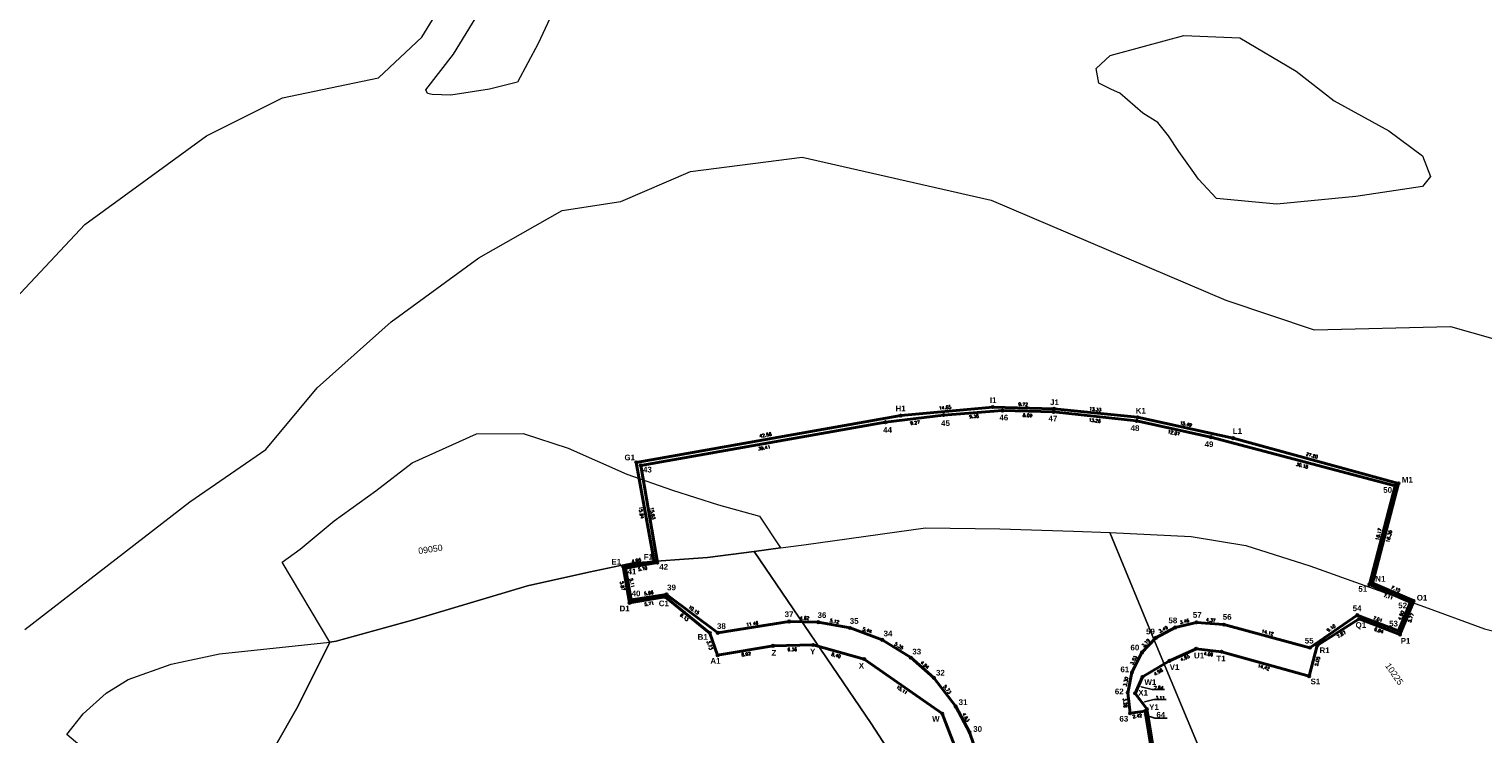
# Model space of a CAD drawing. Header units: metres. Extents: x 347609 to 404409, y 8548087 to 8605413.
# Tile 23 of 49: x 379941 to 380172, y 8571334 to 8571446. Entities that reach past the tile are written whole.
import ezdxf
from ezdxf import colors
from ezdxf.entities.mleader import LeaderData, LeaderLine
from ezdxf.enums import TextEntityAlignment as Align
from ezdxf.math import Vec2, Vec3

# ---------------------------------------------------------------- set-up
doc = ezdxf.new("R2010")
doc.units = ezdxf.units.M
for name, color, linetype in [('00_TEXTO', 7, 'Continuous'), ('manzanas', 2, 'Continuous'), ('Predios Rurales', 90, 'Continuous'), ('VERTICES', 244, 'Continuous'), ('ZR_LIMA_PSAD56_A_WGS84', 210, 'Continuous')]:
    doc.layers.add(name, color=color, linetype=linetype)
doc.layers.add('01. RIO', color=7, linetype='Continuous', lineweight=5, true_color=0x2776bb)
doc.layers.add('DISTANCIA', color=7, linetype='Continuous', lineweight=9)
doc.layers.add('LIMITES CONSTRUCTIVO 2', color=40, linetype='Continuous', true_color=0xffbf00)
doc.layers.add('Predios Rurales Nombres', color=7, linetype='Continuous', true_color=0xffffff)
doc.styles.add('ARIAL', font='arial.ttf')
doc.styles.add('ROMANS', font='romans.shx')
doc.styles.get("Standard").update_dxf_attribs({"font": 'simplex.shx'})
doc.styles.add('VERTICES', font='sanssb__.ttf')

# ---------------------------------------------------------------- blocks, each defined once
blk = doc.blocks.new('REIORORI')
at = {"layer": '01. RIO', "color": 152, "lineweight": 15, "true_color": 0x2776bb, "flags": 128}
for points in [[(379696.38, 8571097.91), (379708.68, 8571103.68), (379723.49, 8571115.73), (379750.6, 8571130.54), (379759.64, 8571141.58), (379778.89, 8571153.91), (379794.95, 8571170.37), (379808.21, 8571184.42), (379819.05, 8571202.08), (379827.53, 8571219.05), (379838.37, 8571245.14), (379851.62, 8571271.64), (379864.07, 8571300.95), (379878.56, 8571324.74), (379885.79, 8571337.18), (379904.67, 8571360.07), (379919.53, 8571380.54), (379936, 8571399.81), (379950.15, 8571414.83), (379969.43, 8571428.88), (379981.48, 8571434.9), (379996.74, 8571438.11), (380003.57, 8571444.54), (380011.2, 8571456.98)], [(379940.67, 8571350.66), (379966.8, 8571370.89), (379978.86, 8571379.2), (379987.01, 8571388.98), (379998.75, 8571399.41), (380012.63, 8571409.54), (380025.84, 8571417.04), (380035.13, 8571418.5), (380046.21, 8571423.23), (380063.87, 8571425.53), (380093.86, 8571418.68), (380131.04, 8571402.87), (380145.06, 8571398.14), (380166.7, 8571398.66), (380192.59, 8571391.34)]]:
    blk.add_lwpolyline(points, dxfattribs=at)
for points in [[(380004.21, 8571436.17), (380008.64, 8571441.84), (380012.61, 8571448.42), (380014.66, 8571452.84), (380019.31, 8571457.04), (380022.6, 8571459.31), (380028.05, 8571459.65), (380030.77, 8571458.86), (380032.48, 8571457.61), (380031.79, 8571455.68), (380025.78, 8571451.6), (380022.03, 8571443.54), (380018.74, 8571437.41), (380014.31, 8571436.28), (380008.19, 8571435.37), (380005.26, 8571435.44), (380004.5, 8571435.62)], [(380112.93, 8571436.24), (380110.91, 8571437.26), (380110.48, 8571439.58), (380112.73, 8571441.61), (380118.18, 8571443.14), (380124.42, 8571444.81), (380133.28, 8571444.45), (380142.22, 8571439.15), (380148.24, 8571434.43), (380156.89, 8571429.71), (380162.26, 8571425.72), (380163.5, 8571422.45), (380162.26, 8571420.85), (380151.66, 8571419.26), (380139.17, 8571418.09), (380129.58, 8571418.96), (380126.75, 8571422.01), (380125.73, 8571423.47), (380123.62, 8571426.44), (380121.95, 8571428.91), (380120.28, 8571431.02), (380117.89, 8571432.47), (380114.26, 8571435.66)]]:
    blk.add_lwpolyline(points, close=True, dxfattribs=at)
blk = doc.blocks.new('A$Cb74f0fe7')
at = {"layer": 'VERTICES', "color": 6}
for centre in [(380079.51, 8571384.56), (380094.1, 8571385.91), (380103.82, 8571385.62), (380117.08, 8571384.29), (380132.22, 8571380.97), (380037.59, 8571377.14), (380158.45, 8571373.81), (380040.41, 8571361.45), (380035.52, 8571360.65), (380154.32, 8571357.98), (380036.53, 8571354.87), (380042.16, 8571355.81), (380160.85, 8571355.18), (380152.19, 8571352.32), (380049.28, 8571350.09), (380158.67, 8571349.84), (380059.27, 8571348.06), (380065.62, 8571348.2), (380126.35, 8571347.61), (380130.39, 8571347.13), (380145.55, 8571348.12), (380050.48, 8571346.56), (380073.72, 8571345.97), (380122.12, 8571345.69), (380117.84, 8571343.13), (380144.27, 8571343.23), (380116.69, 8571340.53), (380118.55, 8571338.05), (380086.11, 8571337.32), (380120.69, 8571324.78), (380094.05, 8571316.6), (380095.29, 8571302.43), (380097.63, 8571303.02), (380127.33, 8571299.78), (380130.33, 8571297.78), (380128.94, 8571294.33), (380097.8, 8571292.61), (380101.28, 8571280.79), (380135.16, 8571275.81), (380103.99, 8571269.63), (380108.65, 8571252.92), (380142.64, 8571250.75), (380108.55, 8571249.44), (380146.07, 8571249.66), (380145.62, 8571243.43), (380110.85, 8571243.28), (380155.26, 8571241.76), (380111.94, 8571238.98), (380146.9, 8571240.01), (380149.61, 8571240.66), (380156.24, 8571238.39), (380150.85, 8571236.16), (380107.21, 8571232.79), (380142.82, 8571233.76), (380144.46, 8571229.76), (380106.82, 8571228.63), (380103.53, 8571226.64), (380119.64, 8571226.86), (380112.43, 8571224.73), (380145.5, 8571223.64), (380106.15, 8571221.51), (380118.83, 8571219.63), (380146.15, 8571218.05), (380161.97, 8571211.96), (380119.47, 8571210.53), (380146.71, 8571210.14), (380151.04, 8571209.74), (380120.45, 8571207.23), (380116.08, 8571206.12), (380162.81, 8571205.37), (380163.31, 8571205.42), (380096.27, 8571203.47), (380096.75, 8571198.35), (380097.29, 8571198.41)]:
    blk.add_circle(centre, 0.2, dxfattribs=at)
at = {"layer": 'DISTANCIA', "style": 'ROMANS'}
for s, rotation, p in [('9.72', 358.2915, (380098.92, 8571386.35)), ('14.65', 5.282, (380086.55, 8571385.83)), ('13.33', 354.2714, (380110.35, 8571385.55)), ('42.58', 10.0404, (380058.07, 8571381.47)), ('15.49', 347.6355, (380124.72, 8571383.23)), ('27.20', 344.7399, (380144.71, 8571378.24)), ('15.94', 280.2085, (380038.41, 8571369.16)), ('16.36', 75.3782, (380156.93, 8571365.42)), ('4.96', 9.2393, (380037.6, 8571361.59)), ('5.87', 279.883, (380035.41, 8571357.55)), ('7.10', 336.7678, (380157.99, 8571357.08)), ('5.71', 9.5211, (380039.62, 8571354.73)), ('9.13', 321.1879, (380045.22, 8571352.58)), ('5.77', 67.8669, (380160.41, 8571352.51)), ('7.87', 32.3132, (380149.37, 8571349.86)), ('6.94', 339.0234, (380155.31, 8571350.49)), ('3.73', 288.8057, (380049.25, 8571348.15)), ('6.36', 1.2562, (380062.31, 8571347.49)), ('8.92', 9.667, (380055.01, 8571346.74)), ('8.40', 344.6183, (380069.28, 8571346.55)), ('4.65', 24.4248, (380124.58, 8571346.15)), ('4.06', 353.2278, (380128.3, 8571346.76)), ('14.42', 344.3118, (380137.05, 8571344.66)), ('5.05', 75.3213, (380145.56, 8571345.61)), ('4.98', 30.9296, (380120.35, 8571343.91)), ('15.11', 325.0829, (380079.69, 8571341.09)), ('13.44', 279.1742, (380120.24, 8571331.39)), ('22.19', 290.9559, (380089.52, 8571326.74)), ('25.86', 284.8642, (380124.61, 8571312.61)), ('14.05', 284.7938, (380095.32, 8571309.49)), ('3.61', 326.3258, (380129.25, 8571299.23)), ('10.13', 284.3406, (380095.95, 8571297.27)), ('3.73', 68.0104, (380130.2, 8571295.81)), ('12.33', 286.3715, (380098.94, 8571286.28)), ('19.53', 288.5794, (380132.59, 8571285.45)), ('11.49', 283.6654, (380102.02, 8571275.09)), ('26.15', 286.6139, (380139.48, 8571263.66)), ('17.34', 285.5962, (380105.73, 8571260.89)), ('3.49', 88.3753, (380107.99, 8571251.19)), ('3.60', 342.3202, (380144.94, 8571250.63)), ('6.57', 290.4729, (380109.14, 8571246.07)), ('6.24', 85.8369, (380146.47, 8571246.46)), ('4.43', 284.2264, (380110.79, 8571241.14)), ('3.65', 290.5015, (380146.74, 8571241.91)), ('7.79', 52.6242, (380108.95, 8571236.14)), ('8.38', 16.6318, (380147.02, 8571234.38)), ('4.32', 292.3594, (380144.36, 8571231.67)), ('4.17', 84.6272, (380106.48, 8571230.93)), ('3.85', 31.1527, (380104.76, 8571228.15)), ('6.21', 279.6588, (380145.6, 8571226.78)), ('7.52', 16.4396, (380116.06, 8571225.18)), ('7.06', 27.2336, (380109.81, 8571222.65)), ('7.28', 83.6422, (380118.6, 8571223.21)), ('5.63', 276.6149, (380146.41, 8571220.98)), ('9.12', 273.9657, (380118.51, 8571215.23)), ('7.93', 274.0629, (380147.07, 8571214.21)), ('11.15', 11.4686, (380156.46, 8571211.47)), ('3.45', 286.5218, (380119.38, 8571208.81)), ('4.35', 354.7365, (380148.79, 8571208.94)), ('6.67', 281.6284, (380163.21, 8571208.95)), ('4.50', 14.2764, (380117.81, 8571207.18)), ('19.98', 7.6062, (380105.98, 8571205.39)), ('5.14', 275.3366, (380095.95, 8571200.81))]:
    blk.add_text(s, height=0.5, rotation=rotation, dxfattribs=at).set_placement(p, align=Align.MIDDLE)
for s, p in [('2.84', (380120.43, 8571341.44)), ('3.11', (380120.64, 8571339.82)), ('2.41', (380093.72, 8571304.01)), ('2.79', (380150.4, 8571238.57)), ('0.51', (380165.04, 8571203.68)), ('0.54', (380094.86, 8571195.23))]:
    blk.add_text(s, height=0.5, dxfattribs=at).set_placement(p, align=Align.MIDDLE)
at = {"layer": 'VERTICES', "style": 'VERTICES'}
for s, p in [('I1', (380094.17, 8571387)), ('J1', (380103.9, 8571386.66)), ('H1', (380079.5, 8571385.69)), ('K1', (380117.57, 8571385.33)), ('L1', (380132.9, 8571382.11)), ('G1', (380036.56, 8571377.92)), ('M1', (380159.83, 8571374.38)), ('E1', (380034.42, 8571361.39)), ('F1', (380039.51, 8571362.17)), ('N1', (380155.56, 8571358.68)), ('D1', (380035.75, 8571353.98)), ('C1', (380041.96, 8571354.79)), ('O1', (380162.17, 8571355.69)), ('B1', (380048.12, 8571349.47)), ('Q1', (380152.47, 8571351.24)), ('Z', (380059.42, 8571346.94)), ('Y', (380065.56, 8571347.16)), ('R1', (380146.72, 8571347.36)), ('P1', (380159.55, 8571348.85)), ('A1', (380050.15, 8571345.68)), ('X', (380073.29, 8571344.91)), ('V1', (380122.93, 8571344.69)), ('U1', (380126.81, 8571346.51)), ('T1', (380130.3, 8571346.06)), ('W1', (380119.1, 8571342.31)), ('S1', (380145.27, 8571342.41)), ('X1', (380117.95, 8571340.63)), ('Y1', (380119.67, 8571338.35)), ('W', (380085.09, 8571336.49)), ('Z1', (380121.97, 8571325.22)), ('V', (380093.07, 8571316.08)), ('U', (380096.79, 8571303.64)), ('T', (380094.55, 8571302.64)), ('A2', (380128.53, 8571300.65)), ('B2', (380131.66, 8571298.22)), ('C2', (380130.33, 8571294.3)), ('S', (380096.84, 8571292.29)), ('R', (380100.29, 8571280.42)), ('D2', (380136.51, 8571276.24)), ('Q', (380102.98, 8571269.35)), ('P', (380107.61, 8571252.72)), ('E2', (380143.71, 8571251.68)), ('F2', (380147.23, 8571250.38)), ('O', (380107.55, 8571249.21)), ('G2', (380146.9, 8571243.72)), ('N', (380109.76, 8571242.97)), ('H2', (380148.04, 8571240.92)), ('M', (380110.87, 8571239.31)), ('L', (380106.31, 8571233.44)), ('M2', (380144.23, 8571233.27)), ('K', (380105.84, 8571229.44)), ('N2', (380145.76, 8571230.08)), ('G', (380118.99, 8571226.06)), ('H', (380113, 8571223.79)), ('O2', (380146.89, 8571223.86)), ('F', (380117.9, 8571219.6)), ('P2', (380147.48, 8571218.24)), ('Q2', (380147.87, 8571210.91)), ('R2', (380151.22, 8571210.76)), ('S2', (380162.96, 8571212.8)), ('D', (380117.85, 8571208.74)), ('E', (380118.54, 8571210.53)), ('C', (380115.68, 8571207.09)), ('B', (380095.52, 8571204.27)), ('T2', (380164.62, 8571204.86)), ('A', (380096, 8571197.84))]:
    blk.add_text(s, height=0.9, dxfattribs=at).set_placement(p, align=Align.MIDDLE)
at = {"layer": '00_TEXTO', "color": 0, "lineweight": 9}
ml = blk.add_multileader_mtext('Standard', dxfattribs=at)
ml.set_content('')
ml.set_leader_properties()
ml.build(insert=Vec2(0, 0))
ml.multileader.update_dxf_attribs({"text_right_attachment_type": 6, "dogleg_length": 3, "arrow_head_size": 0.3})
ctx = ml.context
ctx.base_point, ctx.char_height, ctx.arrow_head_size, ctx.landing_gap_size, ctx.plane_origin = Vec3(380121.35, 8571341.12), 0.009, 0.3, 0.0045, Vec3(380118.13, 8571339.91)
ctx.right_attachment = 6
notes = []
notes.append((ctx, [(1, (1, 1, 0), (380119.39, 8571341.12), (1, 0), 1.95, [(0, [(380117.35, 8571341.66)], 0, [])])]))
ctx.mtext.insert, ctx.mtext.text_direction, ctx.mtext.rotation, ctx.mtext.flow_direction = Vec3(380121.35, 8571341.12), Vec3(-1, 0), 3.141593, 5
ml = blk.add_multileader_mtext('Standard', dxfattribs=at)
ml.set_content('')
ml.set_leader_properties()
ml.build(insert=Vec2(0, 0))
ml.multileader.update_dxf_attribs({"text_right_attachment_type": 6, "dogleg_length": 3, "arrow_head_size": 0.3})
ctx = ml.context
ctx.base_point, ctx.char_height, ctx.arrow_head_size, ctx.landing_gap_size, ctx.plane_origin = Vec3(380121.58, 8571339.53), 0.009, 0.3, 0.0045, Vec3(380118.68, 8571337.36)
ctx.right_attachment = 6
notes.append((ctx, [(1, (1, 1, 0), (380119.63, 8571339.53), (1, 0), 1.95, [(0, [(380117.9, 8571339.1)], 0, [])])]))
ctx.mtext.insert, ctx.mtext.text_direction, ctx.mtext.rotation, ctx.mtext.flow_direction = Vec3(380121.59, 8571339.53), Vec3(-1, 0), 3.141593, 5
ml = blk.add_multileader_mtext('Standard', dxfattribs=at)
ml.set_content('')
ml.set_leader_properties()
ml.build(insert=Vec2(0, 0))
ml.multileader.update_dxf_attribs({"text_right_attachment_type": 6, "dogleg_length": 3, "arrow_head_size": 0.3})
ctx = ml.context
ctx.base_point, ctx.char_height, ctx.arrow_head_size, ctx.landing_gap_size, ctx.plane_origin = Vec3(380092.77, 8571303.69), 0.009, 0.3, 0.0045, Vec3(380097.14, 8571301.05)
ctx.right_attachment, ctx.text_align_type = 6, 2
notes.append((ctx, [(0, (1, 1, 0), (380094.73, 8571303.69), (-1, 0), 1.95, [(0, [(380096.36, 8571302.79)], 0, [])])]))
ctx.mtext.insert, ctx.mtext.text_direction, ctx.mtext.rotation, ctx.mtext.alignment, ctx.mtext.flow_direction = Vec3(380092.78, 8571303.68), Vec3(-1, 0), 3.141593, 3, 5
ml = blk.add_multileader_mtext('Standard', dxfattribs=at)
ml.set_content('')
ml.set_leader_properties()
ml.build(insert=Vec2(0, 0))
ml.multileader.update_dxf_attribs({"text_right_attachment_type": 6, "dogleg_length": 3, "arrow_head_size": 0.3})
ctx = ml.context
ctx.base_point, ctx.char_height, ctx.arrow_head_size, ctx.landing_gap_size, ctx.plane_origin = Vec3(380151.34, 8571238.22), 0.009, 0.3, 0.0045, Vec3(380149.89, 8571235.17)
ctx.right_attachment = 6
notes.append((ctx, [(1, (1, 1, 0), (380149.39, 8571238.22), (1, 0), 1.95, [(0, [(380148.34, 8571240.13)], 0, [])])]))
ctx.mtext.insert, ctx.mtext.text_direction, ctx.mtext.rotation, ctx.mtext.flow_direction = Vec3(380151.35, 8571238.22), Vec3(-1, 0), 3.141593, 5
ml = blk.add_multileader_mtext('Standard', dxfattribs=at)
ml.set_content('')
ml.set_leader_properties()
ml.build(insert=Vec2(0, 0))
ml.multileader.update_dxf_attribs({"text_right_attachment_type": 6, "dogleg_length": 3, "arrow_head_size": 0.3})
ctx = ml.context
ctx.base_point, ctx.char_height, ctx.arrow_head_size, ctx.landing_gap_size, ctx.plane_origin = Vec3(380116.66, 8571208.23), 0.009, 0.3, 0.0045, Vec3(380121.03, 8571205.59)
ctx.right_attachment, ctx.text_align_type = 6, 2
notes.append((ctx, [(0, (1, 1, 0), (380118.62, 8571208.24), (-1, 0), 1.95, [(0, [(380120.25, 8571207.33)], 0, [])])]))
ctx.mtext.insert, ctx.mtext.text_direction, ctx.mtext.rotation, ctx.mtext.alignment, ctx.mtext.flow_direction = Vec3(380116.66, 8571208.23), Vec3(-1, 0), 3.141593, 3, 5
ml = blk.add_multileader_mtext('Standard', dxfattribs=at)
ml.set_content('')
ml.set_leader_properties()
ml.build(insert=Vec2(0, 0))
ml.multileader.update_dxf_attribs({"text_right_attachment_type": 6, "dogleg_length": 3, "arrow_head_size": 0.3})
ctx = ml.context
ctx.base_point, ctx.char_height, ctx.arrow_head_size, ctx.landing_gap_size, ctx.plane_origin = Vec3(380166.09, 8571203.36), 0.009, 0.3, 0.0045, Vec3(380164.64, 8571200.3)
ctx.right_attachment = 6
notes.append((ctx, [(1, (1, 1, 0), (380164.14, 8571203.36), (1, 0), 1.95, [(0, [(380163.09, 8571205.27)], 0, [])])]))
ctx.mtext.insert, ctx.mtext.text_direction, ctx.mtext.rotation, ctx.mtext.flow_direction = Vec3(380166.1, 8571203.35), Vec3(-1, 0), 3.141593, 5
ml = blk.add_multileader_mtext('Standard', dxfattribs=at)
ml.set_content('')
ml.set_leader_properties()
ml.build(insert=Vec2(0, 0))
ml.multileader.update_dxf_attribs({"text_right_attachment_type": 6, "dogleg_length": 3, "arrow_head_size": 0.3})
ctx = ml.context
ctx.base_point, ctx.char_height, ctx.arrow_head_size, ctx.landing_gap_size, ctx.plane_origin = Vec3(380093.92, 8571194.88), 0.009, 0.3, 0.0045, Vec3(380098.29, 8571192.24)
ctx.right_attachment, ctx.text_align_type = 6, 2
notes.append((ctx, [(0, (1, 1, 0), (380095.88, 8571194.89), (-1, 0), 1.95, [(0, [(380097.02, 8571198.29)], 0, [])])]))
ctx.mtext.insert, ctx.mtext.text_direction, ctx.mtext.rotation, ctx.mtext.alignment, ctx.mtext.flow_direction = Vec3(380093.93, 8571194.88), Vec3(-1, 0), 3.141593, 3, 5
for ctx, leaders in notes:
    for number, flags, end, landing, length, lines in leaders:
        leader = LeaderData()
        leader.index, (leader.has_last_leader_line, leader.has_dogleg_vector, leader.attachment_direction) = number, flags
        leader.last_leader_point, leader.dogleg_vector, leader.dogleg_length = Vec3(end), Vec3(landing), length
        for number, points, colour, breaks in lines:
            line = LeaderLine()
            line.index, line.vertices, line.color, line.breaks = number, Vec3.list(points), colors.encode_raw_color(colour), breaks
            leader.lines.append(line)
        ctx.leaders.append(leader)

msp = doc.modelspace()

# ---------------------------------------------------------------- linework, layer by layer
at = {"layer": 'LIMITES CONSTRUCTIVO 2', "lineweight": 40, "ltscale": 30, "flags": 128}
msp.add_lwpolyline([(380094.05, 8571316.6), (380086.11, 8571337.32), (380073.72, 8571345.97), (380065.62, 8571348.2), (380059.27, 8571348.06), (380050.48, 8571346.56), (380049.28, 8571350.09), (380042.16, 8571355.81), (380036.53, 8571354.87), (380035.52, 8571360.65), (380040.41, 8571361.45), (380037.59, 8571377.14), (380079.51, 8571384.56), (380094.1, 8571385.91), (380103.82, 8571385.62), (380117.08, 8571384.29), (380132.22, 8571380.97), (380158.45, 8571373.81), (380154.32, 8571357.98), (380160.85, 8571355.18), (380158.67, 8571349.84), (380152.19, 8571352.32), (380145.55, 8571348.12), (380144.27, 8571343.23), (380130.39, 8571347.13), (380126.35, 8571347.61), (380122.12, 8571345.69), (380117.84, 8571343.13), (380116.69, 8571340.53), (380118.55, 8571338.05), (380120.69, 8571324.78)], dxfattribs=at)
at = {"layer": 'LIMITES CONSTRUCTIVO 2', "color": 144, "lineweight": 40, "ltscale": 30, "flags": 128}
msp.add_lwpolyline([(380120.37, 8571324.84), (380118.28, 8571337.72), (380115.88, 8571337.37), (380115.51, 8571340.63), (380116.18, 8571343.86), (380117.77, 8571347.01), (380119.96, 8571349.33), (380123.04, 8571350.97), (380126.41, 8571351.78), (380130.76, 8571351.42), (380144.4, 8571347.76), (380151.9, 8571352.92), (380158.46, 8571350.46), (380160.35, 8571354.98), (380153.82, 8571357.78), (380157.89, 8571373.43), (380128.71, 8571381.13), (380116.92, 8571383.7), (380103.74, 8571385.16), (380095.65, 8571385.34), (380086.3, 8571384.64), (380077.1, 8571383.5), (380038.29, 8571376.66), (380040.94, 8571361.26), (380035.91, 8571360.38), (380036.8, 8571355.35), (380042.39, 8571356.22), (380050.51, 8571350.12), (380061.83, 8571351.92), (380066.44, 8571351.82), (380071.48, 8571350.89), (380076.59, 8571349.02), (380081.13, 8571346.19), (380084.77, 8571343), (380088.24, 8571338.44), (380090.44, 8571334.36), (380091.66, 8571330.84)], dxfattribs=at)
at = {"layer": 'Predios Rurales', "lineweight": 0}
for points in [[(380020.37, 8571357.59), (380002.26, 8571352.17), (379989.99, 8571348.78), (379989, 8571348.62), (379981.43, 8571361.32), (379984.3, 8571363.38), (379989.7, 8571367.85), (379996.31, 8571372.64), (380002.05, 8571377.08), (380012.26, 8571381.66), (380019.67, 8571381.7), (380026.79, 8571379.37), (380036.09, 8571375.29), (380043.36, 8571372.75), (380050.63, 8571370.39), (380057.14, 8571368.61), (380060.47, 8571363.57), (380056.31, 8571362.99), (380048.91, 8571362.07), (380037.11, 8571361.21), (380030.06, 8571359.72)], [(380141.36, 8571300.56), (380134.98, 8571314.85), (380127.23, 8571331), (380120.1, 8571347.95), (380112.65, 8571366.01), (380125.57, 8571365.38), (380134.25, 8571363.96), (380144.39, 8571360.74), (380162.58, 8571354.25), (380172.08, 8571350.73), (380178.64, 8571349.1), (380178.19, 8571344.29), (380177.81, 8571336.92), (380178.35, 8571328.21), (380179.64, 8571319.6), (380182.21, 8571310.66), (380186.4, 8571300.44), (380165.68, 8571295.06), (380146.62, 8571289.81)], [(380029.52, 8571268.66), (380018.58, 8571284.94), (380013.69, 8571292.75), (380009.54, 8571293.58), (379997.65, 8571295.36), (379988.57, 8571308.86), (379976.64, 8571325.64), (379983.91, 8571338.43), (379989, 8571348.62), (379989.99, 8571348.78), (380002.26, 8571352.17), (380020.37, 8571357.59), (380030.06, 8571359.72), (380037.11, 8571361.21), (380048.91, 8571362.07), (380056.31, 8571362.99), (380074.82, 8571335.76), (380086.25, 8571318.15), (380095.66, 8571299.66), (380079.99, 8571287.7), (380073.82, 8571293.3), (380060.64, 8571285.9)], [(379962.42, 8571319.69), (379958.23, 8571324.45), (379952.79, 8571329.34), (379947.32, 8571334.03), (379949.92, 8571337.28), (379953.55, 8571340.56), (379957.03, 8571342.72), (379963.88, 8571345.17), (379971.51, 8571346.78), (379989, 8571348.62), (379983.91, 8571338.43), (379976.64, 8571325.64), (379974.56, 8571324.73), (379971.07, 8571322.63), (379965.77, 8571320.67)]]:
    msp.add_lwpolyline(points, close=True, dxfattribs=at)
msp.add_lwpolyline([(380086.25, 8571318.15), (380074.82, 8571335.76), (380056.31, 8571362.99), (380060.47, 8571363.57), (380064.15, 8571364.08), (380083.47, 8571366.76), (380095.24, 8571366.63), (380106.93, 8571366.26), (380112.65, 8571366.01), (380120.1, 8571347.95), (380127.23, 8571331)], dxfattribs=at)
at = {"layer": 'VERTICES', "color": 6}
for centre in [(380086.3, 8571384.64), (380095.65, 8571385.34), (380103.74, 8571385.16), (380077.1, 8571383.5), (380116.92, 8571383.7), (380128.71, 8571381.13), (380038.29, 8571376.66), (380157.89, 8571373.43), (380040.94, 8571361.26), (380035.91, 8571360.38), (380153.82, 8571357.78), (380036.8, 8571355.35), (380042.39, 8571356.22), (380160.35, 8571354.98), (380061.83, 8571351.92), (380066.44, 8571351.82), (380126.41, 8571351.78), (380151.9, 8571352.92), (380050.51, 8571350.12), (380071.48, 8571350.89), (380123.04, 8571350.97), (380130.76, 8571351.42), (380158.46, 8571350.46), (380076.59, 8571349.02), (380119.96, 8571349.33), (380144.4, 8571347.76), (380081.13, 8571346.19), (380117.77, 8571347.01), (380084.77, 8571343), (380116.18, 8571343.86), (380115.51, 8571340.63), (380088.24, 8571338.44), (380115.88, 8571337.37), (380118.28, 8571337.72), (380090.44, 8571334.36)]:
    msp.add_circle(centre, 0.2, dxfattribs=at)
at = {"layer": 'ZR_LIMA_PSAD56_A_WGS84', "linetype": 'Continuous', "const_width": 0.052, "flags": 128}
msp.add_lwpolyline([(380095.66, 8571299.66), (380079.99, 8571287.7), (380073.82, 8571293.3), (380060.64, 8571285.9), (380029.52, 8571268.66), (380018.58, 8571284.94), (380013.69, 8571292.75), (380009.54, 8571293.58), (379997.65, 8571295.36), (379988.57, 8571308.86), (379976.64, 8571325.64), (379983.91, 8571338.43), (379989, 8571348.62), (379989.99, 8571348.78), (380002.26, 8571352.17), (380020.37, 8571357.59), (380030.06, 8571359.72), (380037.11, 8571361.21), (380048.91, 8571362.07), (380056.31, 8571362.99), (380074.82, 8571335.76), (380086.25, 8571318.15), (380095.66, 8571299.66)], close=True, dxfattribs=at)

# ---------------------------------------------------------------- block references
msp.add_blockref('REIORORI', (0, 0))
at = {"layer": 'manzanas'}
msp.add_blockref('A$Cb74f0fe7', (0, 0), dxfattribs=at)

# ---------------------------------------------------------------- texts
at = {"layer": 'DISTANCIA', "style": 'ROMANS'}
for s, rotation, p in [('9.38', 4.2909, (380091.13, 8571384.43)), ('8.09', 358.7795, (380099.62, 8571384.59)), ('9.27', 7.0543, (380081.78, 8571383.43)), ('13.26', 353.6386, (380110.28, 8571383.77)), ('12.07', 347.7479, (380122.81, 8571381.83)), ('39.41', 9.9874, (380057.87, 8571379.45)), ('30.18', 345.2049, (380143.15, 8571376.63)), ('15.63', 279.7646, (380040.2, 8571369.06)), ('16.17', 75.4042, (380155.29, 8571365.76)), ('5.10', 9.9382, (380038.6, 8571360.29)), ('5.11', 279.9884, (380036.93, 8571358.01)), ('5.66', 8.8138, (380039.58, 8571356.43)), ('10.15', 323.1117, (380046.72, 8571353.74)), ('7.11', 336.7895, (380156.8, 8571355.84)), ('11.46', 9.0412, (380055.98, 8571351.56)), ('4.62', 358.7073, (380064.27, 8571352.47)), ('5.12', 349.5938, (380069.01, 8571351.95)), ('3.46', 13.3717, (380124.51, 8571351.94)), ('4.37', 355.2728, (380128.67, 8571352.14)), ('7.01', 339.4332, (380155.13, 8571352.28)), ('4.90', 67.3447, (380158.85, 8571352.89)), ('5.44', 339.8369, (380074.2, 8571350.52)), ('3.49', 28.1209, (380121.14, 8571350.68)), ('14.12', 345.0072, (380137.66, 8571350.18)), ('9.10', 34.5523, (380147.76, 8571350.87)), ('5.35', 328.1068, (380079.23, 8571348.04)), ('3.19', 46.5635, (380118.38, 8571348.51)), ('4.84', 318.7324, (380083.33, 8571345.03)), ('3.53', 63.3153, (380116.45, 8571345.78)), ('3.30', 78.2794, (380115.2, 8571342.38)), ('5.73', 307.2809, (380086.91, 8571341.14)), ('3.28', 276.4021, (380115.1, 8571339.01)), ('4.63', 298.3859, (380089.84, 8571336.72)), ('2.42', 8.2057, (380117.01, 8571336.94))]:
    msp.add_text(s, height=0.5, rotation=rotation, dxfattribs=at).set_placement(p, align=Align.MIDDLE)
at = {"layer": 'Predios Rurales Nombres', "color": 251, "true_color": 0x636466, "style": 'ARIAL'}
for s, rotation, p in [('09050', 8.4289, (380003.15, 8571362.3)), ('10225', -54.8339, (380156, 8571344.73))]:
    msp.add_text(s, height=1, rotation=rotation, dxfattribs=at).set_placement(p, align=Align.BOTTOM_LEFT)
at = {"layer": 'VERTICES', "style": 'VERTICES'}
for s, p in [('46', (380095.86, 8571384.24)), ('47', (380103.65, 8571384.1)), ('44', (380077.43, 8571382.28)), ('45', (380086.62, 8571383.35)), ('48', (380116.66, 8571382.57)), ('49', (380128.4, 8571380.02)), ('43', (380039.36, 8571375.99)), ('50', (380156.72, 8571372.77)), ('42', (380041.94, 8571360.59)), ('41', (380036.91, 8571359.84)), ('40', (380037.56, 8571356.37)), ('39', (380043.18, 8571357.32)), ('51', (380152.77, 8571357.07)), ('54', (380151.87, 8571354)), ('52', (380159.1, 8571354.46)), ('37', (380061.81, 8571353.07)), ('36', (380067.03, 8571352.93)), ('35', (380072.14, 8571352)), ('58', (380122.66, 8571352.09)), ('57', (380126.53, 8571352.95)), ('56', (380131.27, 8571352.65)), ('53', (380157.65, 8571351.58)), ('38', (380051.09, 8571351.19)), ('34', (380077.5, 8571350.01)), ('59', (380119.11, 8571350.34)), ('33', (380082.06, 8571347.15)), ('60', (380116.64, 8571347.79)), ('55', (380144.27, 8571348.87)), ('32', (380085.81, 8571343.8)), ('61', (380115.05, 8571344.33)), ('62', (380114.16, 8571340.83)), ('31', (380089.4, 8571339.13)), ('63', (380114.89, 8571336.5)), ('64', (380120.76, 8571337.14)), ('30', (380091.71, 8571334.88))]:
    msp.add_text(s, height=0.9, dxfattribs=at).set_placement(p, align=Align.MIDDLE)

# ---------------------------------------------------------------- leaders
at = {"layer": '00_TEXTO', "color": 0, "lineweight": 9}
ml = msp.add_multileader_mtext('Standard', dxfattribs=at)
ml.set_content('')
ml.set_leader_properties()
ml.build(insert=Vec2(0, 0))
ml.multileader.update_dxf_attribs({"text_right_attachment_type": 6, "dogleg_length": 3, "arrow_head_size": 0.3})
ctx = ml.context
ctx.base_point, ctx.char_height, ctx.arrow_head_size, ctx.landing_gap_size, ctx.plane_origin = Vec3(380121.74, 8571336.58), 0.009, 0.3, 0.0045, Vec3(380125.13, 8571333.36)
ctx.right_attachment = 6
notes = []
notes.append((ctx, [(1, (1, 1, 0), (380119.79, 8571336.58), (1, 0), 1.95, [(0, [(380117.89, 8571337.25)], 0, [])])]))
ctx.mtext.insert, ctx.mtext.text_direction, ctx.mtext.rotation, ctx.mtext.flow_direction = Vec3(380121.74, 8571336.57), Vec3(-1, 0), 3.141593, 5
for ctx, leaders in notes:
    for number, flags, end, landing, length, lines in leaders:
        leader = LeaderData()
        leader.index, (leader.has_last_leader_line, leader.has_dogleg_vector, leader.attachment_direction) = number, flags
        leader.last_leader_point, leader.dogleg_vector, leader.dogleg_length = Vec3(end), Vec3(landing), length
        for number, points, colour, breaks in lines:
            line = LeaderLine()
            line.index, line.vertices, line.color, line.breaks = number, Vec3.list(points), colors.encode_raw_color(colour), breaks
            leader.lines.append(line)
        ctx.leaders.append(leader)

doc.saveas('drawing.dxf')
